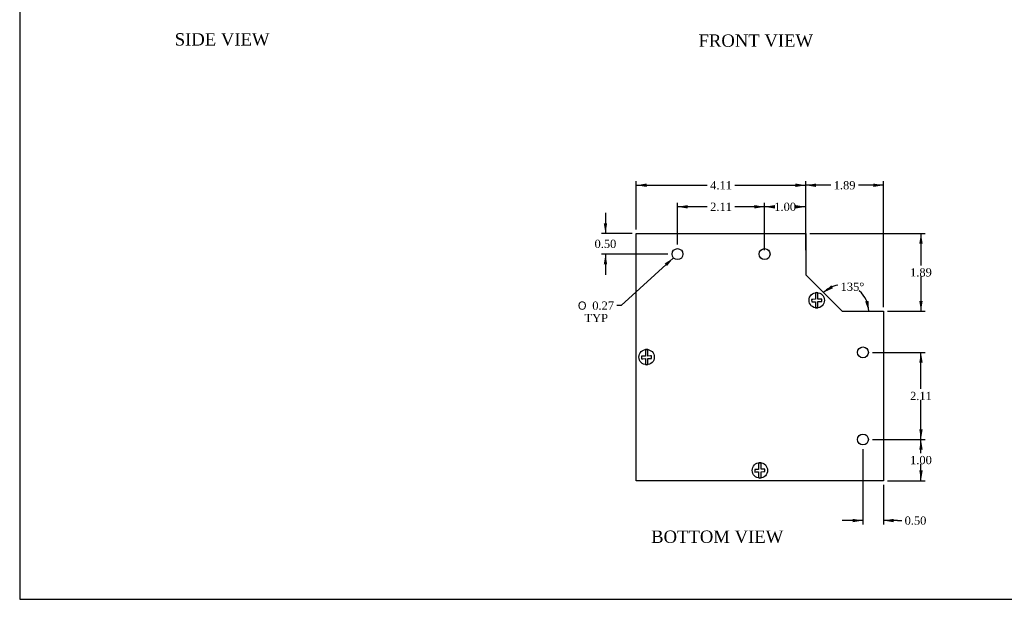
# Model space of a CAD drawing. Header units: inches. Extents: x 0.1 to 47.9, y -0.3 to 31.9.
# Tile 1 of 5: x 0.1 to 24, y 0.1 to 14.2. Entities that reach past the tile are written whole.
import ezdxf
from ezdxf.enums import TextEntityAlignment as Align

# ---------------------------------------------------------------- set-up
doc = ezdxf.new("R2010")
doc.units = ezdxf.units.IN
doc.header["$MEASUREMENT"] = 0
for name, color, linetype in [('COM55548-2', 7, 'Continuous'), ('COM55549-2', 7, 'Continuous'), ('Default', 7, 'Continuous'), ('SCS19491', 7, 'Continuous')]:
    doc.layers.add(name, color=color, linetype=linetype)
doc.styles.add('SEACAD_Solid_Edge_ANSI1_Symbols', font='txt')
doc.styles.add('SEACAD_Times_New_Roman', font='times.ttf')
doc.dimstyles.new('HAMMOND_(STH_-_42x28)', dxfattribs={"dimtxt": 0.2, "dimasz": 0.25, "dimexe": 0.1, "dimexo": 0.1, "dimgap": 0.05, "dimtad": 0, "dimtih": 1, "dimtoh": 1, "dimzin": 0, "dimdsep": 46, "dimtxsty": 'SEACAD_Times_New_Roman', "dimblk1": '_SE_FILLED', "dimblk2": '_SE_FILLED', "dimsah": 1, "dimcen": 0.1, "dimadec": 0, "dimazin": 0, "dimtfac": 0.8, "dimtofl": 0, "dimtmove": 0, "dimatfit": 3, "dimfxl": 1, "dimtolj": 1, "dimtzin": 0, "dimarcsym": 0})

# ---------------------------------------------------------------- blocks, each defined once
blk = doc.blocks.new('SE2')
at = {"layer": 'COM55548-2', "color": 7, "linetype": 'Continuous'}
for p, q in [((15.068, 8.968), (19.182, 8.968)), ((15.068, 2.968), (15.068, 8.968)), ((19.182, 8.968), (19.182, 7.968)), ((19.182, 7.968), (20.068, 7.082)), ((20.068, 7.082), (21.068, 7.082)), ((21.068, 7.082), (21.068, 2.968)), ((21.068, 2.968), (15.068, 2.968))]:
    blk.add_line(p, q, dxfattribs=at)
for centre in [(16.068, 8.468), (18.182, 8.468), (20.568, 6.082), (20.568, 3.968)]:
    blk.add_circle(centre, 0.133, dxfattribs=at)
at = {"layer": 'COM55549-2', "color": 7, "linetype": 'Continuous'}
for p in [(20.079, 7.082), (21.068, 7.082)]:
    blk.add_line(p, (21.068, 7.082), dxfattribs=at)
for centre, start, end in [((19.211, 7.979), 180, 212.376), ((20.079, 7.111), 237.624, 270)]:
    blk.add_arc(centre, 0.029, start, end, dxfattribs=at)
at = {"layer": 'SCS19491', "color": 7, "linetype": 'Continuous'}
for p, q in [((19.418, 7.532), (19.418, 7.441)), ((19.418, 7.441), (19.418, 7.372)), ((19.478, 7.441), (19.478, 7.532)), ((19.478, 7.375), (19.478, 7.441)), ((19.353, 7.37), (19.324, 7.368)), ((19.324, 7.368), (19.327, 7.308)), ((19.327, 7.308), (19.359, 7.31)), ((19.418, 7.372), (19.353, 7.37)), ((19.359, 7.31), (19.418, 7.312)), ((19.418, 7.312), (19.418, 7.255)), ((19.418, 7.255), (19.418, 7.164)), ((19.541, 7.377), (19.478, 7.375)), ((19.478, 7.314), (19.541, 7.317)), ((19.478, 7.255), (19.478, 7.314)), ((19.478, 7.164), (19.478, 7.255)), ((19.568, 7.378), (19.541, 7.377)), ((19.541, 7.317), (19.57, 7.318)), ((19.57, 7.318), (19.568, 7.378)), ((15.223, 5.989), (15.194, 5.988)), ((15.194, 5.988), (15.196, 5.928)), ((15.288, 5.992), (15.223, 5.989)), ((15.288, 6.152), (15.288, 6.061)), ((15.288, 6.061), (15.288, 5.992)), ((15.348, 6.061), (15.348, 6.152)), ((15.348, 5.994), (15.348, 6.061)), ((15.411, 5.997), (15.348, 5.994)), ((15.438, 5.998), (15.411, 5.997)), ((15.44, 5.938), (15.438, 5.998)), ((15.196, 5.928), (15.229, 5.93)), ((15.229, 5.93), (15.288, 5.932)), ((15.288, 5.932), (15.288, 5.875)), ((15.288, 5.875), (15.288, 5.784)), ((15.348, 5.934), (15.411, 5.937)), ((15.348, 5.875), (15.348, 5.934)), ((15.348, 5.784), (15.348, 5.875)), ((15.411, 5.937), (15.44, 5.938)), ((18.038, 3.402), (18.038, 3.311)), ((18.098, 3.311), (18.098, 3.402)), ((17.973, 3.239), (17.944, 3.238)), ((17.944, 3.238), (17.946, 3.178)), ((17.946, 3.178), (17.979, 3.18)), ((18.038, 3.242), (17.973, 3.239)), ((17.979, 3.18), (18.038, 3.182)), ((18.038, 3.311), (18.038, 3.242)), ((18.038, 3.182), (18.038, 3.125)), ((18.038, 3.125), (18.038, 3.034)), ((18.098, 3.244), (18.098, 3.311)), ((18.161, 3.247), (18.098, 3.244)), ((18.098, 3.184), (18.161, 3.187)), ((18.098, 3.125), (18.098, 3.184)), ((18.098, 3.034), (18.098, 3.125)), ((18.188, 3.248), (18.161, 3.247)), ((18.161, 3.187), (18.19, 3.188)), ((18.19, 3.188), (18.188, 3.248))]:
    blk.add_line(p, q, dxfattribs=at)
for centre in [(19.448, 7.348), (15.318, 5.968), (18.068, 3.218)]:
    blk.add_circle(centre, 0.187, dxfattribs=at)
for centre, start, end in [((19.448, 7.348), 80.7303, 99.2697), ((19.448, 7.348), 260.7303, 279.2697), ((15.318, 5.968), 80.7303, 99.2697), ((15.318, 5.968), 260.7303, 279.2697), ((18.068, 3.218), 80.7303, 99.2697), ((18.068, 3.218), 260.7303, 279.2697)]:
    blk.add_arc(centre, 0.186, start, end, dxfattribs=at)
blk = doc.blocks.new('DMBLK8212')
at = {"layer": 'Default', "linetype": 'Continuous', "transparency": 16777216}
for points in [[(15.318, 10.182), (15.068, 10.14), (15.318, 10.099)], [(18.932, 10.182), (18.932, 10.099), (19.182, 10.14)]]:
    blk.add_hatch(color=7, dxfattribs=at).paths.add_polyline_path(points)
at = {"layer": 'Default', "color": 7, "linetype": 'Continuous', "transparency": 16777216}
for p, q in [((15.068, 9.068), (15.068, 10.24)), ((15.068, 10.14), (16.79, 10.14)), ((17.461, 10.14), (19.182, 10.14)), ((19.182, 9.068), (19.182, 10.24))]:
    blk.add_line(p, q, dxfattribs=at)
at = {"layer": 'Default', "color": 7, "linetype": 'Continuous', "transparency": 16777216, "style": 'SEACAD_Times_New_Roman'}
blk.add_text('4.11', height=0.2, dxfattribs=at).set_placement((16.86, 10.24), align=Align.TOP_LEFT)
blk = doc.blocks.new('_SE_FILLED')
at = {"color": 0}
blk.add_line((0, 0), (-1, 0), dxfattribs=at)
blk.add_solid([(0, 0), (-1, -0.1665), (-1, 0.1665), (0, 0)], dxfattribs=at)
blk = doc.blocks.new('DMBLK8216')
at = {"layer": 'Default', "linetype": 'Continuous', "transparency": 16777216}
for points in [[(19.798, 7.711), (19.613, 7.537), (19.844, 7.641)], [(20.622, 7.319), (20.711, 7.082), (20.704, 7.335)]]:
    blk.add_hatch(color=7, dxfattribs=at).paths.add_polyline_path(points)
at = {"layer": 'Default', "color": 7, "linetype": 'Continuous', "transparency": 16777216}
for start, end in [(99.904, 135), (0, 50.2094)]:
    blk.add_arc((20.068, 7.082), 0.643, start, end, dxfattribs=at)
at = {"layer": 'Default', "color": 7, "linetype": 'Continuous', "transparency": 16777216, "style": 'SEACAD_Times_New_Roman'}
blk.add_text('135°', height=0.2, dxfattribs=at).set_placement((20.028, 7.776), align=Align.TOP_LEFT)
blk = doc.blocks.new('DMBLK8218')
at = {"layer": 'Default', "linetype": 'Continuous', "transparency": 16777216}
for points in [[(22.02, 3.718), (21.978, 3.968), (21.937, 3.718)], [(22.02, 3.218), (21.937, 3.218), (21.978, 2.968)]]:
    blk.add_hatch(color=7, dxfattribs=at).paths.add_polyline_path(points)
at = {"layer": 'Default', "color": 7, "linetype": 'Continuous', "transparency": 16777216}
for p, q in [((20.801, 3.968), (22.078, 3.968)), ((21.978, 3.638), (21.978, 3.968)), ((21.978, 2.968), (21.978, 3.368)), ((21.168, 2.968), (22.078, 2.968))]:
    blk.add_line(p, q, dxfattribs=at)
at = {"layer": 'Default', "color": 7, "linetype": 'Continuous', "transparency": 16777216, "style": 'SEACAD_Times_New_Roman'}
blk.add_text('1.00', height=0.2, dxfattribs=at).set_placement((21.713, 3.568), align=Align.TOP_LEFT)
blk = doc.blocks.new('DMBLK8220')
at = {"layer": 'Default', "linetype": 'Continuous', "transparency": 16777216}
for points in [[(22.02, 8.718), (21.978, 8.968), (21.937, 8.718)], [(22.02, 7.332), (21.937, 7.332), (21.978, 7.082)]]:
    blk.add_hatch(color=7, dxfattribs=at).paths.add_polyline_path(points)
at = {"layer": 'Default', "color": 7, "linetype": 'Continuous', "transparency": 16777216}
for p, q in [((19.282, 8.968), (22.078, 8.968)), ((21.978, 8.968), (21.978, 8.195)), ((21.978, 7.925), (21.978, 7.082)), ((21.168, 7.082), (22.078, 7.082))]:
    blk.add_line(p, q, dxfattribs=at)
at = {"layer": 'Default', "color": 7, "linetype": 'Continuous', "transparency": 16777216, "style": 'SEACAD_Times_New_Roman'}
blk.add_text('1.89', height=0.2, dxfattribs=at).set_placement((21.713, 8.125), align=Align.TOP_LEFT)
blk = doc.blocks.new('DMBLK8221')
at = {"layer": 'Default', "linetype": 'Continuous', "transparency": 16777216}
for points in [[(19.432, 10.182), (19.182, 10.14), (19.432, 10.099)], [(20.818, 10.182), (20.818, 10.099), (21.068, 10.14)]]:
    blk.add_hatch(color=7, dxfattribs=at).paths.add_polyline_path(points)
at = {"layer": 'Default', "color": 7, "linetype": 'Continuous', "transparency": 16777216}
for p, q in [((19.182, 8.568), (19.182, 10.24)), ((19.79, 10.14), (19.182, 10.14)), ((21.068, 10.14), (20.461, 10.14)), ((21.068, 7.182), (21.068, 10.24))]:
    blk.add_line(p, q, dxfattribs=at)
at = {"layer": 'Default', "color": 7, "linetype": 'Continuous', "transparency": 16777216, "style": 'SEACAD_Times_New_Roman'}
blk.add_text('1.89', height=0.2, dxfattribs=at).set_placement((19.86, 10.24), align=Align.TOP_LEFT)
blk = doc.blocks.new('DMBLK8222')
at = {"layer": 'Default', "linetype": 'Continuous', "transparency": 16777216}
for points in [[(18.432, 9.659), (18.182, 9.617), (18.432, 9.575)], [(18.932, 9.659), (18.932, 9.575), (19.182, 9.617)]]:
    blk.add_hatch(color=7, dxfattribs=at).paths.add_polyline_path(points)
at = {"layer": 'Default', "color": 7, "linetype": 'Continuous', "transparency": 16777216}
for p, q in [((18.182, 8.568), (18.182, 9.717)), ((18.347, 9.617), (18.182, 9.617)), ((19.182, 9.617), (19.018, 9.617)), ((19.182, 8.568), (19.182, 9.717))]:
    blk.add_line(p, q, dxfattribs=at)
at = {"layer": 'Default', "color": 7, "linetype": 'Continuous', "transparency": 16777216, "style": 'SEACAD_Times_New_Roman'}
blk.add_text('1.00', height=0.2, dxfattribs=at).set_placement((18.417, 9.717), align=Align.TOP_LEFT)
blk = doc.blocks.new('DMBLK8223')
at = {"layer": 'Default', "linetype": 'Continuous', "transparency": 16777216}
for points in [[(16.318, 9.659), (16.068, 9.617), (16.318, 9.575)], [(17.932, 9.659), (17.932, 9.575), (18.182, 9.617)]]:
    blk.add_hatch(color=7, dxfattribs=at).paths.add_polyline_path(points)
at = {"layer": 'Default', "color": 7, "linetype": 'Continuous', "transparency": 16777216}
for p, q in [((16.068, 8.701), (16.068, 9.717)), ((16.79, 9.617), (16.068, 9.617)), ((18.182, 9.617), (17.461, 9.617)), ((18.182, 8.568), (18.182, 9.717))]:
    blk.add_line(p, q, dxfattribs=at)
at = {"layer": 'Default', "color": 7, "linetype": 'Continuous', "transparency": 16777216, "style": 'SEACAD_Times_New_Roman'}
blk.add_text('2.11', height=0.2, dxfattribs=at).set_placement((16.86, 9.717), align=Align.TOP_LEFT)
blk = doc.blocks.new('DMBLK8224')
at = {"layer": 'Default', "linetype": 'Continuous', "transparency": 16777216}
for points in [[(22.02, 5.832), (21.978, 6.082), (21.937, 5.832)], [(22.02, 4.218), (21.937, 4.218), (21.978, 3.968)]]:
    blk.add_hatch(color=7, dxfattribs=at).paths.add_polyline_path(points)
at = {"layer": 'Default', "color": 7, "linetype": 'Continuous', "transparency": 16777216}
for p, q in [((20.801, 6.082), (22.078, 6.082)), ((21.978, 5.195), (21.978, 6.082)), ((21.978, 3.968), (21.978, 4.925)), ((20.801, 3.968), (22.078, 3.968))]:
    blk.add_line(p, q, dxfattribs=at)
at = {"layer": 'Default', "color": 7, "linetype": 'Continuous', "transparency": 16777216, "style": 'SEACAD_Times_New_Roman'}
blk.add_text('2.11', height=0.2, dxfattribs=at).set_placement((21.713, 5.125), align=Align.TOP_LEFT)
blk = doc.blocks.new('DMBLK8225')
at = {"layer": 'Default', "linetype": 'Continuous', "transparency": 16777216}
for points in [[(20.318, 1.959), (20.568, 2), (20.318, 2.042)], [(21.318, 1.959), (21.318, 2.042), (21.068, 2)]]:
    blk.add_hatch(color=7, dxfattribs=at).paths.add_polyline_path(points)
at = {"layer": 'Default', "color": 7, "linetype": 'Continuous', "transparency": 16777216}
for p, q in [((20.568, 3.735), (20.568, 1.9)), ((21.068, 2.868), (21.068, 1.9)), ((20.568, 2), (20.068, 2)), ((21.411, 2), (21.068, 2)), ((21.411, 2), (21.511, 2))]:
    blk.add_line(p, q, dxfattribs=at)
at = {"layer": 'Default', "color": 7, "linetype": 'Continuous', "transparency": 16777216, "style": 'SEACAD_Times_New_Roman'}
blk.add_text('0.50', height=0.2, dxfattribs=at).set_placement((21.581, 2.1), align=Align.TOP_LEFT)
blk = doc.blocks.new('DMBLK8226')
at = {"layer": 'Default', "linetype": 'Continuous', "transparency": 16777216}
for points in [[(14.278, 9.218), (14.32, 8.968), (14.361, 9.218)], [(14.278, 8.218), (14.361, 8.218), (14.32, 8.468)]]:
    blk.add_hatch(color=7, dxfattribs=at).paths.add_polyline_path(points)
at = {"layer": 'Default', "color": 7, "linetype": 'Continuous', "transparency": 16777216}
for p, q in [((14.32, 9.468), (14.32, 8.968)), ((14.968, 8.968), (14.22, 8.968)), ((15.835, 8.468), (14.22, 8.468)), ((14.32, 8.468), (14.32, 7.968))]:
    blk.add_line(p, q, dxfattribs=at)
at = {"layer": 'Default', "color": 7, "linetype": 'Continuous', "transparency": 16777216, "style": 'SEACAD_Times_New_Roman'}
blk.add_text('0.50', height=0.2, dxfattribs=at).set_placement((14.054, 8.818), align=Align.TOP_LEFT)
blk = doc.blocks.new('DMBLK8231')
at = {"layer": 'Default', "linetype": 'Continuous', "transparency": 16777216}
blk.add_hatch(color=7, dxfattribs=at).paths.add_polyline_path([(15.813, 8.179), (15.97, 8.378), (15.757, 8.24)])
at = {"layer": 'Default', "color": 7, "linetype": 'Continuous', "transparency": 16777216}
for p, q in [((15.97, 8.378), (14.699, 7.218)), ((14.699, 7.218), (14.599, 7.218))]:
    blk.add_line(p, q, dxfattribs=at)
for s, style, p in [('O', 'SEACAD_Solid_Edge_ANSI1_Symbols', (13.65, 7.318)), ('0.27', 'SEACAD_Times_New_Roman', (13.999, 7.318)), ('TYP', 'SEACAD_Times_New_Roman', (13.81, 7.018))]:
    blk.add_text(s, height=0.2, dxfattribs=dict(at, style=style)).set_placement(p, align=Align.TOP_LEFT)
blk = doc.blocks.new('BORDER')
at = {"layer": 'Default', "color": 7, "linetype": 'Continuous'}
for p, q in [((-41.86, 27.86), (-41.86, 0)), ((-41.86, 0), (0, 0))]:
    blk.add_line(p, q, dxfattribs=at)

msp = doc.modelspace()

# ---------------------------------------------------------------- block references
at = {"layer": 'Default', "color": 7, "xscale": 1.142, "yscale": 1.142, "zscale": 1.142}
msp.add_blockref('BORDER', (47.903, 0.088), dxfattribs=at)
at = {"layer": 'Default'}
msp.add_blockref('SE2', (0, 0), dxfattribs=at)

# ---------------------------------------------------------------- texts
at = {"layer": 'Default', "color": 7, "linetype": 'Continuous', "style": 'SEACAD_Times_New_Roman'}
for s, p in [('SIDE VIEW', (3.862, 13.832)), ('FRONT VIEW', (16.578, 13.802)), ('BOTTOM VIEW', (15.427, 1.758))]:
    msp.add_text(s, height=0.3, dxfattribs=at).set_placement(p, align=Align.TOP_LEFT)

# ---------------------------------------------------------------- dimensions: what is measured, and where the dimension line sits
at = {"layer": 'Default', "color": 7, "linetype": 'Continuous'}
for base, p1, p2, angle, picture, middle, dimtype in [((15.068, 10.14), (15.068, 8.968), (19.182, 8.968), 0, 'DMBLK8212', (17.125, 10.14), 161), ((14.32, 8.468), (15.068, 8.968), (15.935, 8.468), 90, 'DMBLK8226', (14.32, 8.718), 160), ((21.978, 7.082), (19.182, 8.968), (21.068, 7.082), 90, 'DMBLK8220', (21.978, 8.025), 160), ((21.978, 3.968), (20.701, 3.968), (20.701, 6.082), 90, 'DMBLK8224', (21.978, 5.025), 161), ((21.978, 3.968), (21.068, 2.968), (20.701, 3.968), 90, 'DMBLK8218', (21.978, 3.468), 160)]:
    dim = msp.add_linear_dim(base=base, p1=p1, p2=p2, angle=angle, text='\\A1;<>', dimstyle='HAMMOND_(STH_-_42x28)', dxfattribs=at)
    dim.commit()
    dim.dimension.update_dxf_attribs({"geometry": picture, "text_midpoint": middle, "dimtype": dimtype})
for base, p1, p2, picture, middle in [((19.182, 10.14), (21.068, 7.082), (19.182, 8.468), 'DMBLK8221', (20.125, 10.14)), ((16.068, 9.617), (18.182, 8.468), (16.068, 8.601), 'DMBLK8223', (17.125, 9.617)), ((18.182, 9.617), (19.182, 8.468), (18.182, 8.468), 'DMBLK8222', (18.682, 9.617))]:
    dim = msp.add_linear_dim(base=base, p1=p1, p2=p2, text='\\A1;<>', dimstyle='HAMMOND_(STH_-_42x28)', dxfattribs=at)
    dim.commit()
    dim.dimension.update_dxf_attribs({"geometry": picture, "text_midpoint": middle, "dimtype": 160})
dim = msp.add_diameter_dim_2p(p1=(16.166, 8.558), p2=(15.97, 8.378), text='\\A1;<>\\PTYP', dimstyle='HAMMOND_(STH_-_42x28)', dxfattribs=at)
dim.commit()
dim.dimension.update_dxf_attribs({"geometry": 'DMBLK8231', "text_midpoint": (14.599, 7.218), "dimtype": 163})
dim = msp.add_angular_dim_2l(base=(20.314, 7.676), line1=((20.068, 7.082), (19.182, 7.968)), line2=((20.068, 7.082), (21.068, 7.082)), text='\\A1;<>', dimstyle='HAMMOND_(STH_-_42x28)', dxfattribs=at)
dim.commit()
dim.dimension.update_dxf_attribs({"geometry": 'DMBLK8216', "text_midpoint": (20.314, 7.676), "dimtype": 162})
dim = msp.add_linear_dim(base=(20.568, 2), p1=(21.068, 2.968), p2=(20.568, 3.835), text='\\A1;<>', dimstyle='HAMMOND_(STH_-_42x28)', override={"dimtmove": 1}, dxfattribs=at)
dim.commit()
dim.dimension.update_dxf_attribs({"geometry": 'DMBLK8225', "text_midpoint": (21.511, 2), "dimtype": 160})

doc.saveas('drawing.dxf')
